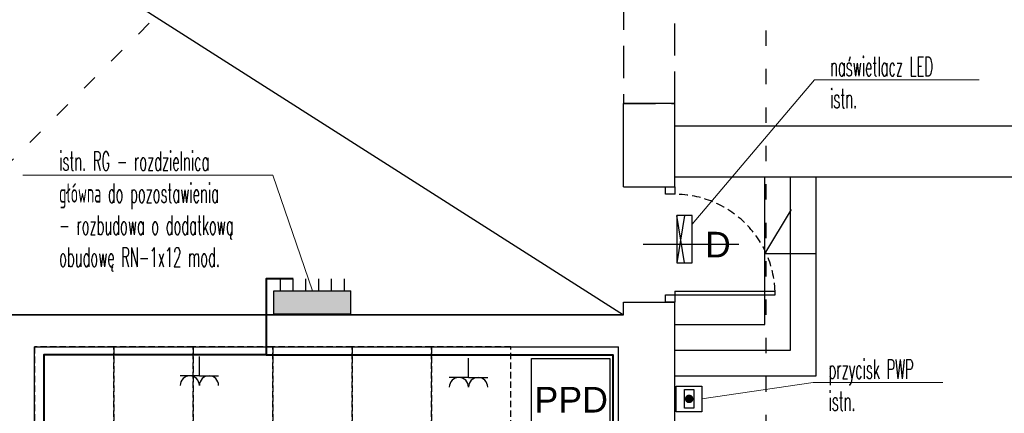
# Model space of a CAD drawing. Header units: millimetres. Extents: x 19325 to 32410, y -4876 to 2807.
# Tile 42 of 72: x 20447 to 21216, y -2233 to -1926. Entities that reach past the tile are written whole.
import ezdxf
from ezdxf import colors
from ezdxf.entities.mleader import LeaderData, LeaderLine
from ezdxf.enums import TextEntityAlignment as Align
from ezdxf.math import Vec2, Vec3

# ---------------------------------------------------------------- set-up
doc = ezdxf.new("R2010")
doc.units = ezdxf.units.MM
for name, pattern in [('ACAD_ISO03W100', [30, 12, -18]), ('DASHED', [0.75, 0.5, -0.25]), ('HIDDEN', [0.375, 0.25, -0.125])]:
    doc.linetypes.add(name, pattern=pattern)
for name, color, linetype, lineweight in [('.WK_WODA_OPIS', 7, 'Continuous', 13), ('2E_INSTA', 40, 'Continuous', 30), ('2E_OSWIETL', 40, 'Continuous', 30), ('2E_POZ', 40, 'Continuous', 30), ('2E_ROZDZIEL', 40, 'Continuous', 30), ('AMATECH_OPRAWY AWARYJNE', 4, 'Continuous', 30)]:
    doc.layers.add(name, color=color, linetype=linetype, lineweight=lineweight)
for name, color, linetype in [('A_drzwi', 3, 'Continuous'), ('A_opis stolarki', 3, 'Continuous'), ('A_SC_MUROWANA_DZIAŁOWA', 42, 'Continuous'), ('A_schody', 3, 'Continuous'), ('A_scianazew', 42, 'Continuous'), ('A_SUFITY', 2, 'Continuous')]:
    doc.layers.add(name, color=color, linetype=linetype)
doc.styles.add('dar-styl', font='arial.ttf')
doc.styles.add('Opisowy', font='arial.ttf', dxfattribs={"width": 0.8})
doc.styles.add('PITSIMP8', font='pitsimp8')
doc.styles.add('WYMIARY', font='romans.shx', dxfattribs={"width": 0.7})

# ---------------------------------------------------------------- blocks, each defined once
blk = doc.blocks.new('2DEL_036')
for p, q in [((-0.417, 1.011), (-0.417, 1.511)), ((-0.25, 1.011), (-0.25, 1.511)), ((-0.083, 1.011), (-0.083, 1.511)), ((0.083, 1.011), (0.083, 1.511)), ((0.25, 1.011), (0.25, 1.511)), ((0.417, 1.011), (0.417, 1.511)), ((-0.5, 1), (0.5, 1)), ((-0.5, 0), (-0.5, 1)), ((0.5, 0), (0.5, 1)), ((-0.5, 0), (0.5, 0))]:
    blk.add_line(p, q)
blk.add_solid([(-0.5, 1), (-0.5, 0), (0.5, 1), (0.5, 0)])
at = {"linetype": 'ByBlock', "style": 'PITSIMP8', "flags": 9}
for tag, p in [('BEZEICHNUNG', (0.498, 1.474)), ('RAUM/GRUPPE', (0.498, 1.454)), ('POS.NR.G-LV', (0.498, 1.434)), ('FABRIKAT', (0.498, 1.414)), ('VOLUMENSTROM', (0.498, 1.334)), ('DRUCK/-STUFE', (0.498, 1.314)), ('ANSCHLUSS', (0.498, 1.294)), ('KENNUNG', (0.498, 1.374)), ('LEISTUNG', (0.498, 1.354)), ('TYP', (0.498, 1.394)), ('SPANNUNG/FREQUENZ', (0.498, 1.174)), ('TEMPERATUR', (0.498, 1.234)), ('SCHUTZART', (0.498, 1.194)), ('DREHZAHL', (0.498, 1.214)), ('GROESSE', (0.498, 1.274)), ('GEWICHT', (0.498, 1.154)), ('DN', (0.498, 1.254)), ('FREI', (0.498, 1.134)), ('FREI', (0.498, 1.114)), ('FREI', (0.498, 1.094))]:
    blk.add_attdef(tag, text='', height=0.01, dxfattribs=at).set_placement(p, align=Align.MIDDLE)
blk = doc.blocks.new('2DEL_506')
for p, q in [((0.5, 1), (-0.5, 1)), ((-0.5, 0.5), (0.5, 1)), ((0.5, 0.5), (-0.5, 1)), ((-0.5, 1), (-0.5, 0)), ((0.5, 0), (0.5, 1)), ((-0.5, 0), (0.5, 0))]:
    blk.add_line(p, q)
at = {"linetype": 'ByBlock', "style": 'PITSIMP8', "flags": 9}
for tag, p in [('VOLUMENSTROM', (-0.219, 0.469)), ('RAUM/GRUPPE', (-0.219, 0.589)), ('DRUCK/-STUFE', (-0.219, 0.449)), ('BEZEICHNUNG', (-0.219, 0.609)), ('POS.NR.G-LV', (-0.219, 0.569)), ('ANSCHLUSS', (-0.219, 0.429)), ('KENNUNG', (-0.219, 0.509)), ('LEISTUNG', (-0.219, 0.489)), ('FABRIKAT', (-0.219, 0.549)), ('TYP', (-0.219, 0.529)), ('SPANNUNG/FREQUENZ', (-0.219, 0.309)), ('TEMPERATUR', (-0.219, 0.369)), ('SCHUTZART', (-0.219, 0.329)), ('DREHZAHL', (-0.219, 0.349)), ('GROESSE', (-0.219, 0.409)), ('GEWICHT', (-0.219, 0.289)), ('FREI', (-0.219, 0.269)), ('FREI', (-0.219, 0.249)), ('FREI', (-0.219, 0.229)), ('DN', (-0.219, 0.389))]:
    blk.add_attdef(tag, text='', height=0.01, dxfattribs=at).set_placement(p, align=Align.MIDDLE)
blk = doc.blocks.new('2DEL_154')
for p, q in [((-0.917, -0.458), (-0.917, 0.458)), ((-0.917, 0.458), (0.917, 0.458)), ((0.917, 0.458), (0.917, -0.458)), ((0.917, -0.458), (-0.917, -0.458))]:
    blk.add_line(p, q)
blk.add_lwpolyline([(-1.25, 1.25), (1.25, 1.25), (1.25, -1.25), (-1.25, -1.25)], close=True)
at = {"const_width": 0.417}
blk.add_lwpolyline([(-0.208, 0, 1), (0.208, 0, 1)], format="xyb", close=True, dxfattribs=at)
at = {"linetype": 'ByBlock', "style": 'PITSIMP8', "flags": 9}
for tag, p in [('RAUM/GRUPPE', (-0.272, 0.996)), ('BEZEICHNUNG', (-0.272, 1.016)), ('POS.NR.G-LV', (-0.272, 0.976)), ('FABRIKAT', (-0.272, 0.956)), ('SPANNUNG/FREQUENZ', (-0.272, 0.716)), ('VOLUMENSTROM', (-0.272, 0.876)), ('DRUCK/-STUFE', (-0.272, 0.856)), ('TEMPERATUR', (-0.272, 0.776)), ('ANSCHLUSS', (-0.272, 0.836)), ('SCHUTZART', (-0.272, 0.736)), ('DREHZAHL', (-0.272, 0.756)), ('KENNUNG', (-0.272, 0.916)), ('LEISTUNG', (-0.272, 0.896)), ('GROESSE', (-0.272, 0.816)), ('GEWICHT', (-0.272, 0.696)), ('FREI', (-0.272, 0.676)), ('FREI', (-0.272, 0.656)), ('FREI', (-0.272, 0.636)), ('TYP', (-0.272, 0.936)), ('DN', (-0.272, 0.796))]:
    blk.add_attdef(tag, text='', height=0.01, dxfattribs=at).set_placement(p, align=Align.MIDDLE)
blk = doc.blocks.new('*U2')
at = {"color": 0}
for p, q in [((0, -6.5), (-88, -6.5)), ((-88, -6.5), (-88, -9.5)), ((0, -9.5), (0, -6.5)), ((0, -9.5), (-88, -9.5))]:
    blk.add_line(p, q, dxfattribs=at)
for points in [[(8, 0), (8, -6.5), (0, -6.5), (0, 0)], [(8, -94.5), (8, -101), (0, -101), (0, -94.5)]]:
    blk.add_lwpolyline(points, close=True, dxfattribs=at)
at = {"color": 0, "linetype": 'DASHED', "ltscale": 15}
blk.add_arc((0, -6.5), 88, 181.95364, 270, dxfattribs=at)
at = {"layer": 'A_opis stolarki'}
blk.add_line((-56.09, -50.5), (27.54, -50.5), dxfattribs=at)
at = {"layer": 'A_opis stolarki', "ltscale": 0.5, "style": 'dar-styl'}
blk.add_attdef('ODPORNOŚĆ_OGNIOWA', text='', height=15, rotation=94.06326, dxfattribs=at).set_placement((-95.88, -56.3), align=Align.TOP_CENTER)
blk.add_attdef('SYMBOL_DRZWI1', text='', height=14, dxfattribs=at).set_placement((-16.77, -50.5), align=Align.BOTTOM_CENTER)
blk.add_attdef('SYMBOL_DRZWI2', text='', height=14, dxfattribs=at).set_placement((-16.77, -53.5), align=Align.TOP_CENTER)
blk = doc.blocks.new('_None')
blk = doc.blocks.new('2DEL_019')
for q in [(-2, 0), (0, -2), (2, 0)]:
    blk.add_line((0, 0), q)
for centre in [(-1, 1), (1, 1)]:
    blk.add_arc(centre, 1, 180, 0)
at = {"linetype": 'ByBlock', "style": 'PITSIMP8', "flags": 9}
for tag, p in [('SPANNUNG/FREQUENZ', (-0.16, 0.2)), ('VOLUMENSTROM', (-0.16, 0.36)), ('BEZEICHNUNG', (-0.16, 0.5)), ('RAUM/GRUPPE', (-0.16, 0.48)), ('DRUCK/-STUFE', (-0.16, 0.34)), ('TEMPERATUR', (-0.16, 0.26)), ('POS.NR.G-LV', (-0.16, 0.46)), ('KENNUNG', (-0.16, 0.4)), ('LEISTUNG', (-0.16, 0.38)), ('ANSCHLUSS', (-0.16, 0.32)), ('DREHZAHL', (-0.16, 0.24)), ('SCHUTZART', (-0.16, 0.22)), ('FABRIKAT', (-0.16, 0.44)), ('GROESSE', (-0.16, 0.3)), ('GEWICHT', (-0.16, 0.18)), ('TYP', (-0.16, 0.42)), ('FREI', (-0.16, 0.16)), ('FREI', (-0.16, 0.14)), ('FREI', (-0.16, 0.12)), ('DN', (-0.16, 0.28))]:
    blk.add_attdef(tag, text='', height=0.01, dxfattribs=at).set_placement(p, align=Align.MIDDLE)

msp = doc.modelspace()

# ---------------------------------------------------------------- linework, layer by layer
at = {"linetype": 'DASHED', "ltscale": 50}
msp.add_lwpolyline([(20958.98, -1646.47), (20918.98, -1646.47), (20918.98, -1991.47), (20958.98, -1991.47)], close=True, dxfattribs=at)
at = {"layer": '2E_OSWIETL'}
msp.add_lwpolyline([(20847.22, -2190.41), (20908.42, -2190.41), (20908.42, -2251.61), (20847.22, -2251.61)], close=True, dxfattribs=at)
at = {"layer": 'A_SC_MUROWANA_DZIAŁOWA', "linetype": 'ACAD_ISO03W100'}
msp.add_line((20433.98, -2043.14), (21030.34, -1447.29), dxfattribs=at)
at = {"layer": 'A_SC_MUROWANA_DZIAŁOWA'}
for p, q in [((19993.98, -1566.47), (20918.98, -2156.47)), ((20918.98, -2156.47), (20248.98, -2156.47))]:
    msp.add_line(p, q, dxfattribs=at)
at = {"layer": 'A_SC_MUROWANA_DZIAŁOWA', "linetype": 'ACAD_ISO03W100'}
msp.add_lwpolyline([(19883.01, -3266.41), (21030.34, -3266.41), (21030.34, -1447.29), (19883.01, -1447.29)], close=True, dxfattribs=at)
at = {"layer": 'A_SC_MUROWANA_DZIAŁOWA'}
for points in [[(20918.98, -2056.47), (20958.98, -2056.47)], [(20918.98, -2146.47), (20958.98, -2146.47)], [(20433.98, -2156.47), (20918.98, -2156.47)], [(20458.98, -2605.47), (20458.98, -2181.47), (20914.98, -2181.47)]]:
    msp.add_lwpolyline(points, dxfattribs=at)
at = {"layer": 'A_schody'}
for p, q in [((21637.24, -2009.01), (20958.98, -2009.01)), ((21637.24, -2009.01), (20958.98, -2009.01)), ((21637.05, -2049.01), (20958.98, -2049.01)), ((21029.47, -2064.01), (21029.47, -2049.01)), ((21049.47, -2184.01), (21049.47, -2049.01)), ((21069.47, -2204.01), (21069.47, -2049.01)), ((21029.47, -2164.01), (21029.47, -2064.01)), ((21029.47, -2108.72), (21050.07, -2074.12)), ((21069.47, -2108.72), (21029.47, -2108.72)), ((20959.47, -2164.01), (21029.47, -2164.01)), ((20959.47, -2184.01), (21049.47, -2184.01)), ((20959.47, -2204.01), (21069.47, -2204.01))]:
    msp.add_line(p, q, dxfattribs=at)
at = {"layer": 'A_scianazew'}
for p, q in [((20918.98, -2056.47), (20918.98, -1991.47)), ((20958.98, -1991.47), (20918.98, -1991.47)), ((20958.98, -2056.47), (20958.98, -1991.47)), ((20918.98, -2156.47), (20918.98, -2146.47)), ((20958.98, -2331.47), (20958.98, -2146.47))]:
    msp.add_line(p, q, dxfattribs=at)
msp.add_lwpolyline([(20914.98, -2331.47), (20914.98, -2181.47)], dxfattribs=at)
at = {"layer": 'A_SUFITY', "color": 3, "linetype": 'HIDDEN', "ltscale": 20}
for points in [[(20706.98, -2243.47), (20768.98, -2243.47), (20768.98, -2181.47), (20706.98, -2181.47)], [(20768.98, -2243.47), (20830.98, -2243.47), (20830.98, -2181.47), (20768.98, -2181.47)]]:
    msp.add_lwpolyline(points, close=True, dxfattribs=at)

# ---------------------------------------------------------------- block references
at = {"layer": '2E_INSTA', "xscale": 7.5, "yscale": 7.5, "zscale": 7.5, "rotation": 180}
msp.add_blockref('2DEL_019', (20797.89, -2205.28, -0.52), dxfattribs=at)
at = {"layer": '2E_OSWIETL', "xscale": 37, "yscale": 12, "zscale": 37, "rotation": 90}
msp.add_blockref('2DEL_506', (20972.61, -2097.37, 0.26), dxfattribs=at)
at = {"layer": '2E_POZ', "xscale": 8, "yscale": 8, "zscale": 8, "rotation": 90}
msp.add_blockref('2DEL_154', (20970.22, -2221.98), dxfattribs=at)
at = {"layer": '2E_ROZDZIEL', "xscale": 60, "yscale": 18, "zscale": 60}
msp.add_blockref('2DEL_036', (20675.96, -2155.56), dxfattribs=at)
at = {"layer": 'A_drzwi', "xscale": 0.8910891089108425, "yscale": 0.8910891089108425, "zscale": 0.8910891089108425, "rotation": 180}
msp.add_blockref('*U2', (20958.98, -2146.47), dxfattribs=at)

# ---------------------------------------------------------------- texts
at = {"layer": 'AMATECH_OPRAWY AWARYJNE', "linetype": 'ByBlock', "style": 'Opisowy'}
for s, p in [('D', (20982.55, -2111.52, 0.52)), ('PPD', (20849.39, -2232.63, 0))]:
    msp.add_text(s, height=20, dxfattribs=at).set_placement(p)

# ---------------------------------------------------------------- next in the draw order: leaders
at = {"layer": '.WK_WODA_OPIS'}
ml = msp.add_multileader_mtext('Standard', dxfattribs=at)
ml.set_content('{\\W0.5;naświetlacz LED\\Pistn.}', color=256, style='WYMIARY')
ml.set_leader_properties(linetype='ByLayer', lineweight=-1)
ml.set_arrow_properties(name='NONE')
ml.build(insert=Vec2(0, 0))
ml.multileader.update_dxf_attribs({"text_left_attachment_type": 6, "text_right_attachment_type": 6, "text_top_attachment_type": 0, "text_bottom_attachment_type": 0, "dogleg_length": 86.36, "arrow_head_size": 5})
ctx = ml.context
ctx.base_point, ctx.char_height, ctx.arrow_head_size, ctx.landing_gap_size, ctx.plane_origin = Vec3(21079.04, -1972.99), 15, 5, 1.25, Vec3(-855235.47, 6520566.18)
ctx.left_attachment, ctx.right_attachment = 6, 6
notes = []
notes.append((ctx, [(1, (1, 1, 0), (21068.25, -1972.99), (1, 0), 10.8, [(0, [(20972.61, -2085.7)], 256, [])])]))
ctx.mtext.insert, ctx.mtext.line_spacing_style = Vec3(21080.29, -1954.99), 2
ctx.mtext.has_bg_fill, ctx.mtext.bg_color, ctx.mtext.bg_scale_factor, ctx.mtext.bg_transparency, ctx.mtext.use_window_bg_color = 1, -1027028792, 1.5, 0, 1
ml = msp.add_multileader_mtext('Standard', dxfattribs=at)
ml.set_content('{\\W0.5;istn. RG - rozdzielnica\\Pgłówna do pozostawienia\\P- rozbudowa o dodatkową\\Pobudowę RN-1x12 mod.}', color=256, style='WYMIARY')
ml.set_leader_properties(linetype='ByLayer', lineweight=-1)
ml.set_arrow_properties(name='NONE')
ml.build(insert=Vec2(0, 0))
ml.multileader.update_dxf_attribs({"text_left_attachment_type": 6, "text_right_attachment_type": 6, "text_top_attachment_type": 0, "text_bottom_attachment_type": 0, "dogleg_length": 86.36, "arrow_head_size": 5})
ctx = ml.context
ctx.base_point, ctx.char_height, ctx.arrow_head_size, ctx.landing_gap_size, ctx.plane_origin = Vec3(20476.89, -2047.37, 3941.4), 15, 5, 1.25, Vec3(-855841.97, 6520491.8, 3941.4)
ctx.left_attachment, ctx.right_attachment = 6, 6
notes.append((ctx, [(0, (1, 1, 0), (20645.01, -2047.37, 3941.4), (-1, 0), 10.8, [(0, [(20675.96, -2137.56, 3941.4)], 256, [])])]))
ctx.mtext.insert, ctx.mtext.line_spacing_style = Vec3(20478.14, -2028.8, 3941.4), 2
ctx.mtext.has_bg_fill, ctx.mtext.bg_color, ctx.mtext.bg_scale_factor, ctx.mtext.bg_transparency, ctx.mtext.use_window_bg_color = 1, -1027028792, 1.5, 0, 1
ml = msp.add_multileader_mtext('Standard', dxfattribs=at)
ml.set_content('{\\W0.5;przycisk PWP\\Pistn. }', color=256, style='WYMIARY')
ml.set_leader_properties(linetype='ByLayer', lineweight=-1)
ml.set_arrow_properties(name='NONE')
ml.build(insert=Vec2(0, 0))
ml.multileader.update_dxf_attribs({"text_left_attachment_type": 6, "text_right_attachment_type": 6, "text_top_attachment_type": 0, "text_bottom_attachment_type": 0, "dogleg_length": 86.36, "arrow_head_size": 5})
ctx = ml.context
ctx.base_point, ctx.char_height, ctx.arrow_head_size, ctx.landing_gap_size, ctx.plane_origin = Vec3(21077.79, -2209.26), 15, 5, 1.25, Vec3(-855235.47, 6520278.84)
ctx.left_attachment, ctx.right_attachment = 6, 6
notes.append((ctx, [(1, (1, 1, 0), (21067, -2209.26), (1, 0), 10.8, [(0, [(20980.22, -2221.98)], 256, [])])]))
ctx.mtext.insert, ctx.mtext.line_spacing_style = Vec3(21079.04, -2191.26), 2
ctx.mtext.has_bg_fill, ctx.mtext.bg_color, ctx.mtext.bg_scale_factor, ctx.mtext.bg_transparency, ctx.mtext.use_window_bg_color = 1, -1027028792, 1.5, 0, 1
for ctx, leaders in notes:
    for number, flags, end, landing, length, lines in leaders:
        leader = LeaderData()
        leader.index, (leader.has_last_leader_line, leader.has_dogleg_vector, leader.attachment_direction) = number, flags
        leader.last_leader_point, leader.dogleg_vector, leader.dogleg_length = Vec3(end), Vec3(landing), length
        for number, points, colour, breaks in lines:
            line = LeaderLine()
            line.index, line.vertices, line.color, line.breaks = number, Vec3.list(points), colors.encode_raw_color(colour), breaks
            leader.lines.append(line)
        ctx.leaders.append(leader)

# ---------------------------------------------------------------- next in the draw order: linework, layer by layer
at = {"layer": 'A_SC_MUROWANA_DZIAŁOWA', "color": 2, "lineweight": 40}
for points in [[(20660.96, -2128.37), (20639.84, -2128.37), (20639.84, -2187.63), (20466.28, -2187.63), (20466.28, -2425.49), (20222.34, -2425.49), (20222.34, -2186.24), (19999.12, -2186.24), (19999.14, -2629.23)], [(20639.84, -2187.63), (20910.73, -2187.63), (20910.73, -3133.25)]]:
    msp.add_lwpolyline(points, dxfattribs=at)
at = {"layer": 'A_SUFITY', "color": 3, "linetype": 'HIDDEN', "ltscale": 20}
for points in [[(20458.98, -2243.47), (20520.98, -2243.47), (20520.98, -2181.47), (20458.98, -2181.47)], [(20520.98, -2243.47), (20582.98, -2243.47), (20582.98, -2181.47), (20520.98, -2181.47)], [(20582.98, -2243.47), (20644.98, -2243.47), (20644.98, -2181.47), (20582.98, -2181.47)], [(20644.98, -2243.47), (20706.98, -2243.47), (20706.98, -2181.47), (20644.98, -2181.47)]]:
    msp.add_lwpolyline(points, close=True, dxfattribs=at)

# ---------------------------------------------------------------- next in the draw order: block references
at = {"layer": '2E_INSTA', "xscale": 7.5, "yscale": 7.5, "zscale": 7.5, "rotation": 180}
msp.add_blockref('2DEL_019', (20587.72, -2203.96, -0.52), dxfattribs=at)

doc.saveas('drawing.dxf')
